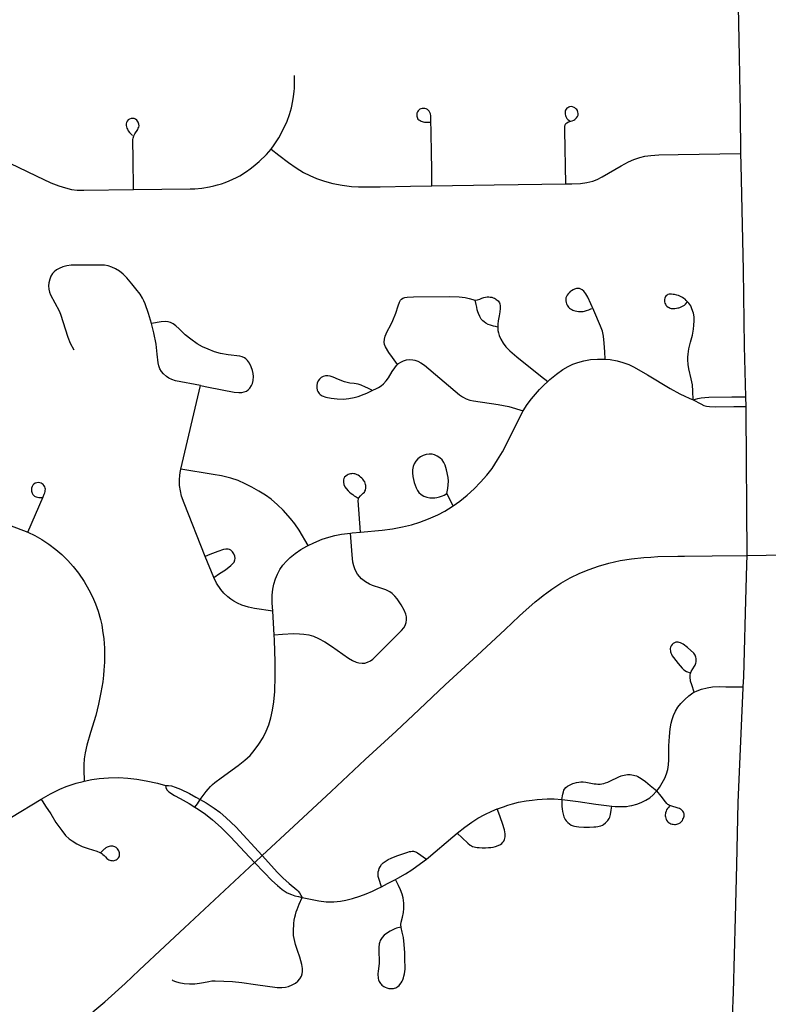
# Model space of a CAD drawing. Header units: feet. Extents: x 2113747 to 2516209, y 960708 to 1356798.
# Tile 65 of 92: x 2278633 to 2281798, y 1208569 to 1212729. Entities that reach past the tile are written whole.
import ezdxf

# ---------------------------------------------------------------- set-up
doc = ezdxf.new("R2010")
doc.units = ezdxf.units.FT
doc.header["$LTSCALE"] = 20
doc.header["$MEASUREMENT"] = 0
doc.layers.add('GM_X_City_Street', color=251, linetype='Continuous')
doc.layers.add('GM_X_State_Route', color=1, linetype='Continuous')

msp = doc.modelspace()

# ---------------------------------------------------------------- linework, layer by layer
at = {"layer": 'GM_X_City_Street', "flags": 128}
for points in [[(2281682.3, 1212163.5), (2281680, 1212337.2), (2281675.4, 1212573.4), (2281667.8, 1212996.8), (2281666.8, 1213216.6), (2281663.7, 1213570.4)], [(2279695.9, 1212181.9), (2279709.3, 1212199.9), (2279728.2, 1212230.7), (2279749.8, 1212271.3), (2279763.6, 1212301), (2279774, 1212328.6), (2279782.1, 1212357), (2279787.9, 1212386), (2279791.1, 1212404.2), (2279793.3, 1212425.2), (2279794.2, 1212439.8), (2279795.1, 1212456.5), (2279794.3, 1212493.9)], [(2280375.9, 1212027.3), (2280375, 1212090.9), (2280373.8, 1212173), (2280370.8, 1212314.9), (2280370.6, 1212323.3), (2280369.4, 1212330.8), (2280366.7, 1212337.3), (2280363.5, 1212342.8), (2280360, 1212346.7), (2280356.3, 1212350.1), (2280351.3, 1212353), (2280345.5, 1212354.3), (2280340.5, 1212354.5), (2280335, 1212354), (2280329, 1212352.2), (2280324.8, 1212350.6), (2280320.5, 1212347.3), (2280317.2, 1212343.8), (2280314.4, 1212339.5), (2280312.5, 1212334.4), (2280311.6, 1212330), (2280311.6, 1212326.2), (2280311.8, 1212322.1), (2280312.9, 1212317.4), (2280314.6, 1212313.2), (2280316.8, 1212309.6), (2280320.7, 1212305.8), (2280325.5, 1212302.6), (2280329.6, 1212300.9), (2280334.8, 1212299.1), (2280339.1, 1212298), (2280344.4, 1212296.7), (2280351.7, 1212295.8), (2280358.7, 1212295.6), (2280367.2, 1212296.1)], [(2280941.3, 1212035.1), (2280938.1, 1212261.7), (2280938, 1212278.3), (2280939.1, 1212284.5), (2280942.1, 1212290.1), (2280946.7, 1212294.1), (2280952.4, 1212297), (2280968.4, 1212301.8), (2280975.6, 1212304.8), (2280980.2, 1212307.8), (2280984.5, 1212311.3), (2280987.4, 1212314.4), (2280990.9, 1212319.9), (2280993.3, 1212326), (2280994, 1212332.5), (2280993.1, 1212338.9), (2280990.6, 1212345), (2280987.8, 1212349.3), (2280984.5, 1212352.7), (2280980.4, 1212356.2), (2280976.6, 1212358.6), (2280970.5, 1212361.1), (2280964, 1212361.8), (2280957.6, 1212360.9), (2280953.9, 1212359.7), (2280950, 1212357.5), (2280946.3, 1212354.7), (2280942.8, 1212351.1), (2280940.5, 1212347.1), (2280939.4, 1212343.4), (2280938.5, 1212339.1), (2280938.7, 1212334.3), (2280939.4, 1212329.6), (2280940.5, 1212325), (2280941.8, 1212320.2), (2280944.2, 1212314.6), (2280946.5, 1212311.5), (2280950.9, 1212307.4), (2280958.2, 1212301.5)], [(2279114, 1212011.4), (2279112.3, 1212143.6), (2279111.4, 1212215.9), (2279111.5, 1212222.4), (2279112.2, 1212229), (2279115.2, 1212238.1), (2279119.1, 1212246.8), (2279131.9, 1212265.6), (2279134.5, 1212270.6), (2279136.1, 1212275), (2279137.4, 1212281), (2279137.1, 1212287.3), (2279135.8, 1212292.6), (2279133.9, 1212296.6), (2279131.3, 1212300.8), (2279127.8, 1212304.5), (2279122.7, 1212308.6), (2279116.7, 1212311.3), (2279110.3, 1212312.3), (2279103.8, 1212311.6), (2279097.6, 1212309.3), (2279092.1, 1212305.7), (2279087.6, 1212301), (2279084.4, 1212295.3), (2279082.7, 1212288.9), (2279082.7, 1212281.8), (2279084, 1212276.5), (2279085.9, 1212270.9), (2279088.1, 1212266.6), (2279092, 1212259.8), (2279097.6, 1212252), (2279103.7, 1212245), (2279110.2, 1212239.5)], [(2279114, 1212011.4), (2279353.7, 1212014.4), (2279373, 1212015.1), (2279402.4, 1212017.5), (2279434.7, 1212022.6), (2279454, 1212026.9), (2279469.9, 1212031), (2279486.1, 1212035.6), (2279501.1, 1212041.1), (2279518.3, 1212047.7), (2279534.4, 1212054.8), (2279550, 1212062.1), (2279563.6, 1212069.7), (2279591.2, 1212087.4), (2279607.7, 1212099), (2279620.3, 1212108.7), (2279645.3, 1212129.9), (2279675.9, 1212159.6), (2279695.7, 1212181.5), (2279695.9, 1212181.9)], [(2279695.9, 1212181.9), (2279728.9, 1212157.1), (2279770, 1212126.2), (2279802.3, 1212103.2), (2279833.4, 1212084.2), (2279859.9, 1212070.4), (2279887.4, 1212058.7), (2279921.9, 1212046.9), (2279957.1, 1212037.6), (2279996, 1212030.1), (2280035.4, 1212025), (2280065.2, 1212023.3), (2280157.2, 1212023.3), (2280285.2, 1212026), (2280375.9, 1212027.3)], [(2278553.2, 1212140.6), (2278702.2, 1212069.7), (2278764.6, 1212040.4), (2278798, 1212026.9), (2278826.2, 1212018.1), (2278851.8, 1212012.4), (2278876.4, 1212009.4), (2278904.1, 1212008.5), (2279114, 1212011.4)], [(2280941.3, 1212035.1), (2280967.2, 1212035.5), (2281003.5, 1212037.6), (2281030, 1212041.2), (2281056, 1212047.6), (2281074.9, 1212054.4), (2281096, 1212064.6), (2281175.2, 1212111.4), (2281206.3, 1212128.8), (2281229.9, 1212139.1), (2281254.3, 1212147.1), (2281276.2, 1212152.1), (2281301.8, 1212155.6), (2281334.3, 1212157.6), (2281416, 1212159.3), (2281682.3, 1212163.5)], [(2281702.7, 1211136), (2281697.1, 1211349.7), (2281692.3, 1211671.2), (2281683, 1212117.4), (2281682.3, 1212163.5)], [(2280375.9, 1212027.3), (2280639.3, 1212030.9), (2280941.3, 1212035.1)], [(2279190.7, 1211445.5), (2279177.5, 1211488.3), (2279162.9, 1211528.4), (2279157.6, 1211540.7), (2279151.9, 1211552.1), (2279141.6, 1211568.9), (2279123.9, 1211592.5), (2279106.9, 1211612.9), (2279086.1, 1211637.9), (2279070, 1211654.3), (2279054.7, 1211666.7), (2279037.9, 1211677), (2279023, 1211683.6), (2279007.3, 1211688.6), (2278991.2, 1211691.4), (2278968.3, 1211692.4), (2278850.2, 1211691.8), (2278831.8, 1211689.4), (2278814.9, 1211684.8), (2278799.7, 1211678.4), (2278788.3, 1211672), (2278778.1, 1211663.7), (2278771.6, 1211656.3), (2278764.8, 1211645.2), (2278759.8, 1211633), (2278756, 1211617), (2278754.9, 1211604), (2278755.6, 1211590.9), (2278758.5, 1211578.1), (2278763.5, 1211566), (2278799.2, 1211499.5), (2278805.3, 1211484.3), (2278836.2, 1211387.1), (2278847, 1211363), (2278862.1, 1211334.5)], [(2281107.9, 1211294.7), (2281106.1, 1211325.3), (2281104, 1211362.6), (2281100.8, 1211391.9), (2281096.6, 1211413), (2281088.8, 1211434.6), (2281060.4, 1211500.8), (2281034.2, 1211557.3), (2281025.7, 1211570.9), (2281017.3, 1211581.5), (2281010.5, 1211587.4), (2281004.7, 1211591.1), (2280999.2, 1211593), (2280993.8, 1211593.5), (2280986.4, 1211592.8), (2280978.6, 1211590.9), (2280972.5, 1211587.8), (2280965.2, 1211583.7), (2280960.6, 1211580.2), (2280955.6, 1211575.7), (2280951.2, 1211570.7), (2280947.1, 1211564.8), (2280944.5, 1211559.4), (2280942.4, 1211554.2), (2280941.3, 1211548), (2280941.2, 1211541.2), (2280942.6, 1211534.9), (2280944.5, 1211529), (2280947.1, 1211523.6), (2280949.7, 1211519.2), (2280952.9, 1211515), (2280958, 1211510.8), (2280962.1, 1211507.5), (2280966.6, 1211504.5), (2280971.6, 1211501.9), (2280976, 1211499.9), (2280980.8, 1211498.6), (2280987.9, 1211497.1), (2280995.5, 1211496.2), (2281002, 1211496), (2281009, 1211496), (2281015.5, 1211496.8), (2281020.5, 1211497.7), (2281029.2, 1211500.1), (2281039.4, 1211503.5), (2281048.1, 1211507.3), (2281052.4, 1211509.4)], [(2280229.9, 1211272.1), (2280208.5, 1211301.9), (2280193.2, 1211323.3), (2280179.1, 1211346.2), (2280175.3, 1211356.5), (2280173.4, 1211366.8), (2280174.7, 1211379.6), (2280178.1, 1211392.6), (2280185.9, 1211411.8), (2280202.2, 1211440.5), (2280211.1, 1211458), (2280222.7, 1211488.8), (2280233, 1211520.2), (2280238, 1211535.6), (2280242.8, 1211544.1), (2280247.2, 1211548.9), (2280252.5, 1211552.6), (2280261.7, 1211555.9), (2280271.5, 1211557.3), (2280297.8, 1211557.9), (2280448.7, 1211560.1), (2280490.2, 1211558.1), (2280516.3, 1211555.1), (2280533.5, 1211551.6), (2280558.9, 1211543.6)], [(2280558.9, 1211543.6), (2280568.2, 1211545.7), (2280578.2, 1211548.8), (2280586.5, 1211552.2), (2280594.7, 1211555.3), (2280602.8, 1211557.2), (2280609.5, 1211557.9), (2280616, 1211557.6), (2280622.1, 1211557.3), (2280628.4, 1211556.3), (2280634.7, 1211554.4), (2280639.7, 1211552.2), (2280643.9, 1211549.9), (2280647.9, 1211547.4), (2280651.7, 1211544.1), (2280655.3, 1211541.1), (2280658.3, 1211537), (2280660.7, 1211532.6), (2280662.5, 1211527.9), (2280663.8, 1211520.5), (2280664.2, 1211509.4), (2280662.7, 1211494.9), (2280659.5, 1211478.5), (2280655.2, 1211457.3), (2280653.9, 1211442.5), (2280653.8, 1211429.7)], [(2280653.8, 1211429.7), (2280644.8, 1211432.2), (2280635.7, 1211434.8), (2280622.7, 1211438.1), (2280614, 1211441), (2280603, 1211447.2), (2280596.2, 1211451.9), (2280590.4, 1211457.1), (2280584.1, 1211464.3), (2280578, 1211474.5), (2280572.3, 1211487.8), (2280569.9, 1211495.3), (2280567.5, 1211503.4), (2280565.4, 1211514), (2280563, 1211526), (2280558.9, 1211543.6)], [(2281480.2, 1211122.2), (2281479.4, 1211159.6), (2281476.8, 1211186.1), (2281472.2, 1211211.9), (2281461.5, 1211253.3), (2281458.5, 1211272.6), (2281457.4, 1211292.2), (2281457.7, 1211303.6), (2281458.5, 1211315.2), (2281460.1, 1211326.9), (2281462, 1211337.9), (2281469.2, 1211366.5), (2281476.8, 1211396.3), (2281481.5, 1211421), (2281483.6, 1211438.7), (2281484.9, 1211457.1), (2281484.9, 1211465.4), (2281484.3, 1211473.2), (2281481, 1211489.3), (2281475, 1211508.1), (2281469.7, 1211519.7), (2281462.1, 1211530.8), (2281451, 1211542.9), (2281446.3, 1211547.7), (2281441.1, 1211551.6), (2281435.4, 1211555.1), (2281429.7, 1211558.1), (2281423.8, 1211560.6), (2281417.6, 1211563.2), (2281410.9, 1211565), (2281401.7, 1211567.5), (2281396.2, 1211568.3), (2281388.6, 1211569.3), (2281383.6, 1211569.4), (2281378.3, 1211568.8), (2281373.4, 1211567.3), (2281370.3, 1211565.8), (2281366.2, 1211563.2), (2281363.4, 1211560.1), (2281361.4, 1211556.6), (2281359.7, 1211552.5), (2281358.9, 1211546.2), (2281359, 1211541), (2281359.6, 1211536.4), (2281361, 1211531.7), (2281363, 1211527.1), (2281365.1, 1211523.2), (2281368.8, 1211519.1), (2281373.8, 1211514.9), (2281378.1, 1211512.5), (2281382.5, 1211510.6), (2281387, 1211509.5), (2281392.2, 1211508.8), (2281396.8, 1211508.6), (2281402.1, 1211508.9), (2281409.2, 1211509.7), (2281415.7, 1211511), (2281420, 1211512.3), (2281424.1, 1211513.6), (2281432, 1211516.7), (2281437.8, 1211519.7), (2281443, 1211523.6), (2281447.1, 1211527.1), (2281455.2, 1211535.8)], [(2279396.9, 1211183.4), (2279430.6, 1211176.9), (2279540.1, 1211156), (2279559.6, 1211153.9), (2279572.7, 1211154.2), (2279582.4, 1211156.1), (2279591.5, 1211159.7), (2279599.5, 1211165.3), (2279606.3, 1211172.4), (2279613.6, 1211183.3), (2279617.6, 1211192.2), (2279620.6, 1211204.9), (2279621.5, 1211221.3), (2279620.6, 1211234.4), (2279617.7, 1211247.2), (2279611.9, 1211262.5), (2279604, 1211277.5), (2279596.2, 1211288.8), (2279589.3, 1211296), (2279582.7, 1211301), (2279574.1, 1211304.8), (2279563.3, 1211307.4), (2279514.4, 1211313.2), (2279482.3, 1211319.2), (2279457, 1211326.1), (2279429.3, 1211336.3), (2279405.5, 1211347.2), (2279382.7, 1211360.2), (2279355.9, 1211378.9), (2279333.1, 1211397.7), (2279307.2, 1211422.8), (2279292.8, 1211436.3), (2279282.1, 1211443.7), (2279270.3, 1211449.3), (2279260.9, 1211452.1), (2279247.9, 1211453.5), (2279231.5, 1211452.4), (2279190.7, 1211445.5)], [(2279396.9, 1211183.4), (2279291.1, 1211203.7), (2279276.3, 1211208.3), (2279264, 1211214.7), (2279253.1, 1211222), (2279240.9, 1211233.1), (2279232.5, 1211243.2), (2279226, 1211254.5), (2279221.2, 1211266.7), (2279218.4, 1211279.5), (2279214.6, 1211315.4), (2279209.5, 1211357.7), (2279200.4, 1211406.1), (2279190.7, 1211445.5)], [(2280653.8, 1211429.7), (2280653.9, 1211423.9), (2280654.8, 1211415.2), (2280656.6, 1211405.8), (2280659.9, 1211394.7), (2280666.4, 1211379.6), (2280676.7, 1211362.8), (2280688.6, 1211347.2), (2280704.6, 1211330.6), (2280734, 1211304.3), (2280834.4, 1211225), (2280865.4, 1211200.5)], [(2280865.4, 1211200.5), (2280874.7, 1211209.3), (2280902.4, 1211232), (2280928.9, 1211250.6), (2280951.2, 1211263.7), (2280971.5, 1211273.4), (2280992.6, 1211281.2), (2281017.5, 1211287.9), (2281046.2, 1211293), (2281075.1, 1211295.4), (2281100.9, 1211295.4), (2281107.9, 1211294.7)], [(2281107.9, 1211294.7), (2281129.9, 1211292.7), (2281158.5, 1211287.5), (2281183.4, 1211280.8), (2281207.6, 1211271.8), (2281230.9, 1211260.9), (2281287.5, 1211228), (2281383.4, 1211170.5), (2281423.8, 1211148.1), (2281445.1, 1211138.2), (2281463.3, 1211130), (2281480.2, 1211122.2)], [(2280121.9, 1211163.6), (2280105.2, 1211172.2), (2280095, 1211176.7), (2280076.9, 1211184.6), (2280063.4, 1211188.5), (2280047.4, 1211191.5), (2280029.1, 1211193.7), (2280006.5, 1211198.9), (2279980.1, 1211208.9), (2279957.8, 1211218), (2279945.4, 1211222.4), (2279935.8, 1211224), (2279925.9, 1211223.7), (2279916.4, 1211221.4), (2279907.6, 1211217.1), (2279900.2, 1211210.6), (2279894.8, 1211202.5), (2279891.1, 1211193.4), (2279889.3, 1211183.7), (2279889.3, 1211173.7), (2279891.2, 1211164), (2279893.4, 1211157.9), (2279898.8, 1211149.7), (2279903.3, 1211145.2), (2279911.5, 1211139.9), (2279926.8, 1211134.4), (2279949.5, 1211129.6), (2279975.7, 1211126.6), (2280001.9, 1211126.2), (2280024.8, 1211128.2), (2280047.4, 1211132.3), (2280063.3, 1211136.6), (2280089.5, 1211146.3), (2280100.3, 1211150.7), (2280128.5, 1211164.5), (2280138.5, 1211169.5), (2280149.9, 1211175.6), (2280160.9, 1211182.2), (2280171, 1211190.6), (2280182.1, 1211202.5), (2280191.6, 1211215.8), (2280208.1, 1211242.3), (2280218.5, 1211257.9), (2280225.5, 1211267.4), (2280229.9, 1211272.1)], [(2280229.9, 1211272.1), (2280234.6, 1211277), (2280243.8, 1211282.3), (2280255.6, 1211287.8), (2280268.2, 1211291.4), (2280281.3, 1211293), (2280294.4, 1211292.4), (2280303.9, 1211290.6), (2280316.3, 1211286.4), (2280329.2, 1211279.1), (2280344, 1211268.8), (2280492.2, 1211144.6), (2280505.5, 1211135), (2280520, 1211127.4), (2280535.4, 1211122), (2280551.5, 1211118.8), (2280655.7, 1211103.5), (2280701.3, 1211094.1), (2280761.8, 1211076.2)], [(2279314, 1210829.6), (2279396.9, 1211183.4)], [(2280761.8, 1211076.2), (2280779, 1211103.2), (2280796.3, 1211126.8), (2280812.9, 1211146.7), (2280830.8, 1211166), (2280848.8, 1211184.7), (2280865.4, 1211200.5)], [(2281480.2, 1211122.2), (2281499.8, 1211128.7), (2281513.8, 1211131.5), (2281529.1, 1211132.5), (2281546.7, 1211133.6), (2281643.3, 1211135.8), (2281702.7, 1211136)], [(2281703.8, 1211095.1), (2281702.7, 1211136)], [(2281480.2, 1211122.2), (2281512.4, 1211105.3), (2281525.2, 1211099.5), (2281536.5, 1211096.5), (2281549.6, 1211094.4), (2281573.3, 1211093.2), (2281652.7, 1211094.4), (2281703.8, 1211095.1)], [(2281707.9, 1210464.9), (2281704.4, 1211071.1), (2281703.8, 1211095.1)], [(2280465, 1210674.9), (2280493.3, 1210694.9), (2280524.3, 1210719.7), (2280553.7, 1210746.3), (2280581.7, 1210774.5), (2280607.9, 1210804.3), (2280629.9, 1210833.4), (2280653.5, 1210869.3), (2280673.4, 1210903.7), (2280761.8, 1211076.2)], [(2280465, 1210674.9), (2280438.4, 1210726.7), (2280440, 1210734.8), (2280443, 1210748), (2280444.3, 1210763.7), (2280445.6, 1210778.9), (2280444.5, 1210795.2), (2280438, 1210827.5), (2280431.9, 1210846.2), (2280426.2, 1210858.1), (2280418.7, 1210868.9), (2280409.3, 1210878), (2280398.5, 1210885.4), (2280386.5, 1210890.8), (2280377, 1210893.1), (2280363.8, 1210893.8), (2280350.8, 1210892.1), (2280338.3, 1210888.1), (2280326.8, 1210881.7), (2280316.6, 1210873.5), (2280307.6, 1210863.9), (2280300.4, 1210853), (2280295.7, 1210840.7), (2280293.2, 1210827.8), (2280292.9, 1210814.7), (2280294.9, 1210798.4), (2280301.2, 1210772.9), (2280308.4, 1210751), (2280314.4, 1210739.3), (2280320.5, 1210731.6), (2280330.2, 1210722.8), (2280341.5, 1210716.1), (2280353.8, 1210711.4), (2280366.7, 1210708.7), (2280377.3, 1210708.1), (2280387.4, 1210709), (2280396.3, 1210710.7), (2280407.3, 1210712.4), (2280420.1, 1210716.6), (2280428.1, 1210720.4), (2280438.4, 1210726.7)], [(2279417.3, 1210461.5), (2279328.1, 1210685.6), (2279317.3, 1210716.2), (2279312.3, 1210738.1), (2279309.2, 1210760.8), (2279308.2, 1210786.9), (2279309.4, 1210803.3), (2279311.5, 1210816.4), (2279314, 1210829.6)], [(2279852.4, 1210507.4), (2279814.5, 1210571.6), (2279795.7, 1210598.9), (2279777.5, 1210622), (2279746.6, 1210656), (2279723.5, 1210679.4), (2279695.9, 1210702.7), (2279672, 1210720.1), (2279644.3, 1210737.6), (2279614, 1210754.5), (2279586.4, 1210768.6), (2279556.2, 1210781.4), (2279525, 1210791.7), (2279486.8, 1210801.3), (2279451.3, 1210808), (2279314, 1210829.6)], [(2280073.9, 1210563.8), (2280063.9, 1210697.1), (2280064.7, 1210703.5), (2280067.2, 1210709.4), (2280073.4, 1210716.9), (2280085.7, 1210727.9), (2280090, 1210732.9), (2280092.6, 1210737.2), (2280094.5, 1210741.6), (2280096.6, 1210751.1), (2280096.7, 1210755.7), (2280096.3, 1210760.9), (2280095.1, 1210765.3), (2280093.8, 1210770.3), (2280091.7, 1210775.7), (2280089.4, 1210779.1), (2280086.5, 1210783.3), (2280083.6, 1210787.1), (2280078.9, 1210792.2), (2280074.3, 1210796.5), (2280069, 1210800.7), (2280063.6, 1210804.2), (2280059.6, 1210806.1), (2280054.7, 1210808.3), (2280050.1, 1210809.6), (2280045.1, 1210810.6), (2280040.3, 1210811.1), (2280035.4, 1210810.8), (2280031, 1210810.2), (2280025.8, 1210808.8), (2280021.2, 1210806.8), (2280016.8, 1210804.6), (2280011.3, 1210800.9), (2280006.8, 1210796.2), (2280003.6, 1210790.7), (2280001.9, 1210784.4), (2280001.6, 1210774.5), (2280003.6, 1210764.9), (2280007.6, 1210755.9), (2280013.2, 1210747.8), (2280022.2, 1210738.2), (2280027.7, 1210733.1), (2280034.7, 1210727.6), (2280041.8, 1210722.3), (2280047.6, 1210717.7), (2280055.2, 1210712.5), (2280063.5, 1210707.1)], [(2278667.5, 1210563), (2278732.8, 1210713.1), (2278737.1, 1210724), (2278739.2, 1210730.2), (2278740.7, 1210735), (2278741.2, 1210739.3), (2278741.5, 1210745.2), (2278740.8, 1210750), (2278739.1, 1210755), (2278736.6, 1210759.9), (2278732.2, 1210764.8), (2278728.2, 1210767.8), (2278724.1, 1210770.3), (2278717.9, 1210772.4), (2278711.4, 1210773), (2278704.9, 1210772.3), (2278698.7, 1210770.2), (2278693.2, 1210766.7), (2278688.6, 1210762), (2278685.1, 1210756.5), (2278683, 1210750.3), (2278682.3, 1210743.9), (2278683, 1210737.4), (2278684.4, 1210732.9), (2278686, 1210728), (2278688.3, 1210723.3), (2278691.1, 1210719.9), (2278695, 1210716.1), (2278698.9, 1210714), (2278703.2, 1210712.7), (2278707.8, 1210711.4), (2278714.1, 1210710.5), (2278719.8, 1210710.3), (2278727.3, 1210710.3)], [(2278176.4, 1210700.8), (2278203.8, 1210681.9), (2278226.3, 1210668.7), (2278241.6, 1210661.4), (2278255.9, 1210655.5), (2278272.8, 1210648.8), (2278289.5, 1210643.2), (2278317.5, 1210635.3), (2278346.2, 1210630.2), (2278430.6, 1210619), (2278505.7, 1210609.7), (2278534.2, 1210605.3), (2278557.3, 1210600.9), (2278576.3, 1210596.6), (2278597.2, 1210590.9), (2278619.8, 1210582.7), (2278667.5, 1210563)], [(2280073.9, 1210563.8), (2280166, 1210572.6), (2280208.6, 1210577.8), (2280250.9, 1210585.6), (2280289.4, 1210595.2), (2280324.1, 1210606), (2280361.3, 1210620), (2280400.6, 1210637.5), (2280429.9, 1210652.9), (2280460.9, 1210672.1), (2280465, 1210674.9)], [(2278667.5, 1210563), (2278697.1, 1210549.1), (2278726.1, 1210532.8), (2278756.5, 1210512.7), (2278785.7, 1210491), (2278810.8, 1210469.4), (2278837, 1210444), (2278859.1, 1210419.3), (2278881.3, 1210390.3), (2278905.3, 1210354.7), (2278925.6, 1210320.6), (2278940.8, 1210291.1), (2278954, 1210260.7), (2278964.8, 1210229.3), (2278974.1, 1210194.1), (2278979.6, 1210171.7), (2278983.4, 1210148.7), (2278988.6, 1210112.7), (2278991.7, 1210073), (2278991.4, 1210043.1), (2278990.8, 1210014.5), (2278988.8, 1209980.7), (2278986.9, 1209958.9), (2278983.8, 1209931.4), (2278976.5, 1209885.7), (2278966.6, 1209837.2), (2278954.2, 1209789.3), (2278932.7, 1209716.8), (2278916.9, 1209663.5), (2278909.6, 1209631.8), (2278905.8, 1209606.3), (2278904.2, 1209580.5), (2278904.5, 1209561.2), (2278905.4, 1209511.5)], [(2279708.7, 1210129.4), (2279743.4, 1210132.2), (2279791.1, 1210135.1), (2279815.7, 1210134.7), (2279833.9, 1210133), (2279855.7, 1210129.4), (2279875, 1210123.7), (2279896.6, 1210114.6), (2279923, 1210100.6), (2279950.8, 1210082.5), (2280022.8, 1210031.3), (2280040, 1210021.4), (2280055.6, 1210014.6), (2280067.1, 1210011.6), (2280080.6, 1210009.9), (2280092.5, 1210010.8), (2280103.6, 1210013.7), (2280116.3, 1210020.1), (2280126, 1210027.7), (2280134.1, 1210034.9), (2280246.8, 1210147.5), (2280256.9, 1210159.5), (2280263, 1210170), (2280267, 1210181.4), (2280268.7, 1210193.3), (2280268, 1210205.5), (2280265.2, 1210217.3), (2280257.8, 1210234.6), (2280245, 1210257.2), (2280228.9, 1210281.4), (2280219, 1210293.8), (2280208, 1210304.2), (2280197.4, 1210311.3), (2280180.5, 1210319.8), (2280159.4, 1210327.5), (2280124.7, 1210338.7), (2280112.1, 1210343.7), (2280094.3, 1210353.2), (2280078.3, 1210366.1), (2280069, 1210376.1), (2280060.7, 1210386.9), (2280051.2, 1210405), (2280045.6, 1210420.9), (2280041.8, 1210437.4), (2280038.5, 1210467.5), (2280034, 1210523.1), (2280031.1, 1210559.6)], [(2279852.4, 1210507.4), (2279875.8, 1210518.7), (2279912, 1210533.5), (2279939.6, 1210543.1), (2279964.6, 1210549.8), (2279994, 1210555.3), (2280031.1, 1210559.6)], [(2280031.1, 1210559.6), (2280038.9, 1210560.4), (2280073.9, 1210563.8)], [(2279702.7, 1210229.2), (2279700.6, 1210264.4), (2279700.5, 1210296.8), (2279702.9, 1210322.4), (2279707.4, 1210344.5), (2279714, 1210366), (2279722.6, 1210386.7), (2279733.2, 1210406.5), (2279745.9, 1210424.9), (2279760.7, 1210441.8), (2279777.1, 1210457.2), (2279797.4, 1210473.3), (2279821.4, 1210489.9), (2279846.6, 1210504.6), (2279852.4, 1210507.4)], [(2279453.2, 1210372.4), (2279477.9, 1210388.5), (2279502.6, 1210404.7), (2279526, 1210422.8), (2279533.1, 1210429.6), (2279539, 1210437.5), (2279542.6, 1210446.5), (2279543.5, 1210453), (2279542.3, 1210462.7), (2279538.6, 1210471.8), (2279533.1, 1210480.1), (2279526.2, 1210487), (2279520.5, 1210490.2), (2279514.2, 1210492), (2279504.4, 1210492.5), (2279494.7, 1210491), (2279470, 1210482), (2279436.4, 1210468.9), (2279417.3, 1210461.5)], [(2281691.9, 1209909.5), (2281693.8, 1209951.8), (2281695.9, 1210007.6), (2281697.5, 1210060.1), (2281701.8, 1210222.3), (2281706.9, 1210427.1), (2281707.9, 1210464.9)], [(2279453.2, 1210372.4), (2279417.3, 1210461.5)], [(2279702.7, 1210229.2), (2279625.7, 1210241.1), (2279600.1, 1210246.5), (2279571.9, 1210255.4), (2279554.1, 1210263.7), (2279537.7, 1210272.6), (2279525.8, 1210280.4), (2279512.8, 1210290.4), (2279496.4, 1210306.5), (2279483.7, 1210321.5), (2279465, 1210348.5), (2279453.2, 1210372.4)], [(2279708.7, 1210129.4), (2279702.7, 1210229.2)], [(2279396.6, 1209433.9), (2279420.8, 1209467.5), (2279429.1, 1209478), (2279439.3, 1209489), (2279448.2, 1209497.3), (2279458.3, 1209506.5), (2279484.2, 1209525.9), (2279556.5, 1209577.4), (2279585.3, 1209599.9), (2279607, 1209620.5), (2279624.7, 1209640.4), (2279644.4, 1209667.2), (2279661.8, 1209695.5), (2279675.3, 1209722.3), (2279686.6, 1209750), (2279695.3, 1209778.6), (2279702.4, 1209811.1), (2279707.4, 1209847.2), (2279710.9, 1209890), (2279713.4, 1209955.8), (2279713.6, 1210015.2), (2279710, 1210107.2), (2279708.7, 1210129.4)], [(2281483.7, 1209886.9), (2281474.2, 1209918.1), (2281469.5, 1209933.7), (2281468.4, 1209940), (2281467.3, 1209946.7), (2281467, 1209951.8), (2281467.2, 1209956.5), (2281467.6, 1209961.4), (2281468.5, 1209966.1), (2281470.2, 1209970.4), (2281472.1, 1209975.2), (2281478.4, 1209986.5), (2281485.8, 1209997.4), (2281488.2, 1210001.5), (2281490.1, 1210006.1), (2281491.2, 1210010.5), (2281492.5, 1210015.7), (2281493.2, 1210019.9), (2281493.2, 1210025.5), (2281492.7, 1210029.4), (2281492, 1210035.2), (2281490.6, 1210039.5), (2281488.4, 1210044.2), (2281485.8, 1210048.2), (2281482.5, 1210052), (2281455.5, 1210075.8), (2281437.5, 1210090.1), (2281431.5, 1210093.7), (2281426, 1210096.3), (2281421.3, 1210097.8), (2281416.5, 1210098.8), (2281411.5, 1210098.9), (2281406.8, 1210098.4), (2281400.9, 1210096.6), (2281395.1, 1210093.2), (2281390.9, 1210089), (2281386.6, 1210083.5), (2281384.3, 1210077.4), (2281383.5, 1210072.2), (2281383.3, 1210067.7), (2281383.7, 1210062.6), (2281384.8, 1210058.1), (2281385.8, 1210053.5), (2281388.2, 1210048.8), (2281391.9, 1210041.8), (2281396.4, 1210034.6), (2281416, 1210008.3), (2281433.2, 1209988.7), (2281441.1, 1209981.7), (2281451.3, 1209975.4), (2281468, 1209968.6)], [(2281326.1, 1209470.2), (2281337.7, 1209485.4), (2281349.5, 1209504.6), (2281360.2, 1209524.6), (2281367.8, 1209542.3), (2281373.4, 1209560.5), (2281376.5, 1209580.5), (2281377.9, 1209602.2), (2281377.9, 1209633.4), (2281377.9, 1209660.8), (2281380.4, 1209700.5), (2281383.5, 1209732), (2281387.6, 1209756.1), (2281390.9, 1209772.6), (2281396.5, 1209788.8), (2281405.2, 1209807), (2281415.8, 1209824.2), (2281428.2, 1209840.1), (2281444.3, 1209857.2), (2281462, 1209872.6), (2281478.6, 1209884.3), (2281483.7, 1209886.9)], [(2281483.7, 1209886.9), (2281496.6, 1209893.6), (2281515.6, 1209900.7), (2281539.5, 1209906.1), (2281561.6, 1209909.7), (2281589.5, 1209910.9), (2281618.2, 1209910.6), (2281668.6, 1209909.9), (2281691.9, 1209909.5)], [(2281643.7, 1208443.3), (2281647.1, 1208515), (2281650.2, 1208620.1), (2281658.6, 1208935.1), (2281664.4, 1209158.2), (2281670.9, 1209420.7), (2281682.6, 1209712.4), (2281691.8, 1209905.8), (2281691.9, 1209909.5)], [(2278723.3, 1209435.4), (2278763.8, 1209458.6), (2278802.5, 1209478.1), (2278829.4, 1209489), (2278850.7, 1209496.3), (2278871.1, 1209502.8), (2278901.1, 1209510.6), (2278905.4, 1209511.5)], [(2278905.4, 1209511.5), (2278937.4, 1209518.2), (2278969.6, 1209522.5), (2279008.5, 1209525.1), (2279051.4, 1209526.3), (2279090, 1209523.8), (2279128.6, 1209519.4), (2279168, 1209513), (2279216, 1209502.4), (2279249.6, 1209493.2)], [(2280925.6, 1209434.5), (2280929, 1209456.8), (2280931.3, 1209466.3), (2280933.9, 1209473.2), (2280936.8, 1209478.3), (2280942.5, 1209484.9), (2280948.6, 1209489.8), (2280954.7, 1209493.5), (2280962.4, 1209497.7), (2280970.7, 1209501.1), (2280977.7, 1209503.5), (2280987.5, 1209505.9), (2280996.9, 1209507.5), (2281005.2, 1209508.5), (2281014.5, 1209508.4), (2281026.2, 1209507.1), (2281061.5, 1209500.5), (2281070.4, 1209499.8), (2281077.7, 1209499.3), (2281086.3, 1209499.5), (2281094, 1209500.5), (2281102.1, 1209501.9), (2281109.8, 1209504.2), (2281119.5, 1209507.3), (2281128.2, 1209511.1), (2281166.4, 1209529.8), (2281175.1, 1209533.4), (2281181.8, 1209535.5), (2281188.2, 1209537.1), (2281194.8, 1209538.6), (2281202.3, 1209539.5), (2281207.9, 1209539.6), (2281213.9, 1209539.2), (2281220.6, 1209538.4), (2281227.3, 1209537.1), (2281233.4, 1209535.8), (2281240.1, 1209533.9), (2281246.3, 1209531.2), (2281260, 1209523.3), (2281278.5, 1209509.8), (2281298.6, 1209493.6), (2281326.1, 1209470.2)], [(2279249.6, 1209493.2), (2279262.2, 1209493.5), (2279274.1, 1209491.8), (2279289.6, 1209486.5), (2279312.8, 1209477.1), (2279351.5, 1209458.9), (2279378.2, 1209444.5), (2279396.6, 1209433.9)], [(2279249.6, 1209493.2), (2279250.2, 1209485.2), (2279255, 1209475.3), (2279263, 1209465.9), (2279287, 1209450.8), (2279311.7, 1209438.5), (2279348.9, 1209417.8), (2279373.8, 1209402.1)], [(2281136.7, 1209406.5), (2281150.3, 1209404.9), (2281163.2, 1209404.1), (2281176.1, 1209403.8), (2281187.9, 1209404.3), (2281198.6, 1209405), (2281211.4, 1209406.7), (2281220.7, 1209408.4), (2281242.4, 1209414.1), (2281260.4, 1209420.9), (2281280.4, 1209431), (2281296.4, 1209441.5), (2281311, 1209453.7), (2281324.2, 1209467.6), (2281326.1, 1209470.2)], [(2281379.4, 1209405.6), (2281375.2, 1209400.8), (2281371.7, 1209396), (2281368, 1209390.2), (2281365.9, 1209384.8), (2281363.4, 1209378.3), (2281362.8, 1209374.5), (2281362.2, 1209369.4), (2281362.2, 1209364.6), (2281362.8, 1209360.2), (2281363.9, 1209355), (2281365.4, 1209350.2), (2281367.6, 1209346.4), (2281371.5, 1209341.1), (2281374.8, 1209337.9), (2281378, 1209335.5), (2281382, 1209333.4), (2281386.3, 1209331.8), (2281391.3, 1209330.2), (2281395.6, 1209329.2), (2281400.9, 1209328.7), (2281406, 1209328.7), (2281410.7, 1209329.5), (2281415.6, 1209330.9), (2281419.9, 1209333), (2281424.5, 1209336.1), (2281427.9, 1209338.7), (2281431.9, 1209342.4), (2281434.5, 1209346), (2281436.9, 1209350.3), (2281439.2, 1209354.8), (2281440.5, 1209358.9), (2281441.9, 1209364), (2281442.1, 1209368.7), (2281441.4, 1209373), (2281440.5, 1209376.9), (2281438.8, 1209380.8), (2281436.2, 1209384.8), (2281433.6, 1209387.8), (2281429.7, 1209391.5), (2281426.7, 1209393.6), (2281422.5, 1209395.8), (2281416.9, 1209398), (2281385.3, 1209406.7), (2281380.4, 1209408.6), (2281376.3, 1209410.8), (2281372.6, 1209413.4), (2281368.9, 1209416.5), (2281362.6, 1209423.9), (2281345.2, 1209447.6), (2281326.1, 1209470.2)], [(2278598.3, 1209359), (2278723.3, 1209435.4)], [(2278723.3, 1209435.4), (2278742.5, 1209406.5), (2278764.3, 1209373.7), (2278786.4, 1209337.3), (2278810.7, 1209302.4), (2278827.2, 1209282.1), (2278841.6, 1209268), (2278854.1, 1209258.8), (2278874.1, 1209247.1), (2278897.4, 1209235.5), (2278921.9, 1209226.3), (2278959.4, 1209215.5), (2278971.7, 1209210.5), (2278976.3, 1209208.2), (2278980.1, 1209205.6), (2278985.1, 1209201.1), (2278989.9, 1209196.8), (2278995.3, 1209191.5), (2279001.6, 1209185.2), (2279005.4, 1209182.3), (2279009.7, 1209179.7), (2279014.1, 1209177.7), (2279018.8, 1209176.2), (2279023.7, 1209175.6), (2279028.2, 1209175.3), (2279033, 1209176), (2279036.9, 1209177.5), (2279040.8, 1209179.2), (2279045.1, 1209181.9), (2279048.4, 1209184.9), (2279051, 1209188.1), (2279053.2, 1209191.6), (2279054.7, 1209195.7), (2279055.1, 1209200), (2279055.2, 1209204), (2279054.7, 1209208.1), (2279053.6, 1209212.8), (2279052.1, 1209217.5), (2279049.4, 1209221.8), (2279046.9, 1209225.7), (2279043.7, 1209229), (2279040.2, 1209231.8), (2279035.1, 1209234.6), (2279030.6, 1209236.1), (2279026.5, 1209237), (2279021.7, 1209237.2), (2279016.7, 1209236.6), (2279011.5, 1209235.5), (2279006.5, 1209234), (2279002.6, 1209232.2), (2278997.4, 1209229.4), (2278992.8, 1209226.2), (2278989.7, 1209223.5), (2278986.1, 1209220.3), (2278982.2, 1209216.2), (2278976.3, 1209209.6)], [(2279373.8, 1209402.1), (2279384, 1209416.4), (2279396.6, 1209433.9)], [(2279396.6, 1209433.9), (2279421.5, 1209419.5), (2279455.4, 1209397.4), (2279478.7, 1209379.9), (2279505.4, 1209356.7), (2279546.2, 1209318.1), (2279658.4, 1209197.5)], [(2280651.2, 1209394), (2280653.4, 1209394.9), (2280677.7, 1209403.6), (2280697.2, 1209410.1), (2280716, 1209415.6), (2280741.7, 1209422.5), (2280774.3, 1209428.5), (2280798.9, 1209431.3), (2280820.2, 1209433.6), (2280863.1, 1209436.6), (2280892.9, 1209436.7), (2280925.6, 1209434.5)], [(2280925.6, 1209434.5), (2280925, 1209413.2), (2280925.2, 1209404.6), (2280926.2, 1209393.9), (2280927.7, 1209382.9), (2280931.5, 1209366.9), (2280933.8, 1209361.1), (2280936.4, 1209354.7), (2280939.4, 1209349.6), (2280943.3, 1209343.7), (2280949.9, 1209336.4), (2280957.5, 1209330.6), (2280964.5, 1209326), (2280972.4, 1209322.6), (2280978.3, 1209320.8), (2280987, 1209319.3), (2280996.1, 1209318.3), (2281018.6, 1209317.2), (2281042.4, 1209317.5), (2281060.2, 1209318.4), (2281069, 1209319.1), (2281076.7, 1209319.9), (2281083.4, 1209321.3), (2281090.4, 1209323.1), (2281096.3, 1209325.7), (2281101.4, 1209328.8), (2281109.6, 1209335), (2281115.8, 1209340.5), (2281119.2, 1209344.9), (2281122.6, 1209350.2), (2281124.7, 1209353.9), (2281127.6, 1209359.8), (2281130.6, 1209370.6), (2281133.7, 1209388.5), (2281136.7, 1209406.5)], [(2280925.6, 1209434.5), (2280925.9, 1209434.5), (2280994.5, 1209425.6), (2281069.2, 1209415), (2281136.7, 1209406.5)], [(2279373.8, 1209402.1), (2279387.6, 1209393.3), (2279418, 1209372), (2279447.4, 1209347.9), (2279484.1, 1209315.2), (2279523.7, 1209276.1), (2279626, 1209167.4)], [(2280483, 1209291.1), (2280515.2, 1209317.4), (2280544.6, 1209338.8), (2280569.8, 1209354.8), (2280598.9, 1209370.6), (2280629, 1209384.4), (2280651.2, 1209394)], [(2280483, 1209291.1), (2280503.4, 1209271.4), (2280527.7, 1209249.2), (2280537.8, 1209241.5), (2280542.4, 1209238.7), (2280547.8, 1209235.9), (2280553.6, 1209233.9), (2280559.7, 1209232.4), (2280567.1, 1209231.5), (2280575.5, 1209230.8), (2280588.4, 1209230), (2280601.7, 1209230.1), (2280614.4, 1209230.7), (2280624.6, 1209231.2), (2280634.8, 1209232.8), (2280644, 1209234.8), (2280656.4, 1209239.2), (2280665.1, 1209243.9), (2280671.1, 1209248), (2280676.1, 1209253.2), (2280679.8, 1209258.4), (2280682.6, 1209264.5), (2280684.2, 1209270.8), (2280684.9, 1209276.3), (2280685.3, 1209282.5), (2280685, 1209289.3), (2280683.7, 1209297.3), (2280682.3, 1209305.6), (2280679.8, 1209315), (2280677.1, 1209324.5), (2280662.1, 1209365.2), (2280651.2, 1209394)], [(2280353.1, 1209182), (2280361.8, 1209188.7), (2280464.2, 1209275.7), (2280483, 1209291.1)], [(2280163, 1209065.7), (2280151.5, 1209099.6), (2280149.1, 1209108.3), (2280148, 1209118.5), (2280148.9, 1209128.7), (2280150.7, 1209135), (2280152.6, 1209141.8), (2280157, 1209150.1), (2280163, 1209158.7), (2280169.6, 1209165.9), (2280174.3, 1209169.8), (2280182.2, 1209175.4), (2280191.3, 1209181.1), (2280202.7, 1209186.4), (2280228, 1209196.2), (2280249.1, 1209203.7), (2280274.3, 1209212), (2280280.5, 1209213.6), (2280286.6, 1209214.7), (2280291.6, 1209215.1), (2280297.2, 1209215.1), (2280302.2, 1209214.4), (2280306.8, 1209213.2), (2280310.3, 1209211.4), (2280315.1, 1209208.8), (2280353.1, 1209182)], [(2279658.4, 1209197.5), (2279697.4, 1209153.5), (2279721.5, 1209126.3), (2279744.8, 1209102.9), (2279772, 1209078.8), (2279804.1, 1209052.1), (2279810.1, 1209046.1), (2279815.9, 1209039.1), (2279827.3, 1209020.6)], [(2280221.6, 1209095.8), (2280232, 1209101.1), (2280263.3, 1209120.4), (2280290.4, 1209137.1), (2280328.1, 1209162.9), (2280353.1, 1209182)], [(2279626, 1209167.4), (2279666.8, 1209125.1), (2279698.3, 1209092.4), (2279722.2, 1209070.4), (2279742.6, 1209054.3), (2279764.3, 1209040), (2279781.5, 1209032.1), (2279795.8, 1209027.3), (2279811.4, 1209023.8), (2279827.3, 1209020.6)], [(2280244.5, 1208895.1), (2280226.5, 1208889.9), (2280218.5, 1208887.1), (2280210, 1208883.3), (2280199.4, 1208878.2), (2280187.2, 1208870.3), (2280174.1, 1208860.4), (2280165, 1208851.1), (2280159.5, 1208843), (2280156.8, 1208838.4), (2280155.1, 1208832.8), (2280153.1, 1208824.5), (2280151.3, 1208808.2), (2280150.7, 1208797), (2280151, 1208785.2), (2280152.6, 1208759), (2280152.4, 1208742.7), (2280148.3, 1208706.6), (2280147.6, 1208698.4), (2280147.3, 1208690.7), (2280147.8, 1208684.1), (2280148.8, 1208677.2), (2280150.3, 1208671.4), (2280152.7, 1208665.2), (2280157.7, 1208656.8), (2280160.8, 1208653.5), (2280164.4, 1208649.6), (2280168, 1208646.7), (2280172.4, 1208644), (2280178.4, 1208640.6), (2280184.4, 1208638.4), (2280188.8, 1208636.9), (2280193.8, 1208635.8), (2280198.6, 1208635), (2280204.2, 1208634.8), (2280208.6, 1208635.2), (2280213.4, 1208635.8), (2280217.7, 1208636.9), (2280222.8, 1208638.5), (2280227.9, 1208641.3), (2280231.1, 1208643.6), (2280236.8, 1208648.2), (2280240.7, 1208652.6), (2280246.1, 1208659.8), (2280249.5, 1208665.9), (2280252.5, 1208672.1), (2280255.6, 1208680), (2280257.4, 1208687.7), (2280259.3, 1208697.4), (2280261.1, 1208707.1), (2280262.1, 1208716.9), (2280262.4, 1208726.7), (2280261.8, 1208755.2), (2280260.7, 1208785.7), (2280258.7, 1208821.7), (2280255, 1208851), (2280250, 1208873.3), (2280245.8, 1208892.5), (2280244.8, 1208905.6), (2280245.8, 1208915.4), (2280251.8, 1208937.5), (2280256, 1208956.7), (2280257.6, 1208973), (2280257, 1208995.9), (2280254.1, 1209018.7), (2280250, 1209034.6), (2280243, 1209052.9), (2280234.2, 1209070.5), (2280221.6, 1209095.8)], [(2280163, 1209065.7), (2280188.5, 1209079), (2280221.6, 1209095.8)], [(2279827.3, 1209020.6), (2279848.3, 1209015.6), (2279869.6, 1209010.8), (2279896.9, 1209006), (2279928.9, 1209001.9), (2279961.2, 1209001.5), (2279988.8, 1209004.4), (2280011.8, 1209008.2), (2280040, 1209015.2), (2280070.9, 1209025.6), (2280098.2, 1209035.6), (2280123.9, 1209047.3), (2280144.1, 1209055.9), (2280163, 1209065.7)], [(2279278.1, 1208671.4), (2279280.9, 1208669.7), (2279291.3, 1208665.1), (2279305.5, 1208660.9), (2279328.1, 1208656.6), (2279350.8, 1208654.5), (2279373.6, 1208654.7), (2279393.7, 1208657.6), (2279410.4, 1208661.2), (2279431.9, 1208665.6), (2279445.4, 1208667.4), (2279458.7, 1208668.1), (2279532.9, 1208665.2), (2279572, 1208660.9), (2279630.4, 1208652.2), (2279721.4, 1208640.1), (2279741, 1208639.3), (2279757.3, 1208640.8), (2279770, 1208643.9), (2279785.2, 1208650.2), (2279799.3, 1208658.4), (2279809.5, 1208666.7), (2279817.9, 1208676.7), (2279824.2, 1208688.2), (2279827.3, 1208697.5), (2279828.6, 1208707.3), (2279828.3, 1208720.4), (2279826, 1208736.6), (2279817.4, 1208768.2), (2279807.8, 1208796.2), (2279799.3, 1208820.9), (2279795.6, 1208833.6), (2279792.7, 1208846.3), (2279791.2, 1208859.3), (2279790.3, 1208869.4), (2279790.4, 1208879), (2279790.6, 1208889.4), (2279791.3, 1208899), (2279792.4, 1208910.3), (2279793.9, 1208924.7), (2279796.1, 1208937.2), (2279798.5, 1208947.2), (2279801.9, 1208958.7), (2279805.4, 1208969.1), (2279814.4, 1208992.1), (2279827.3, 1209020.6)]]:
    msp.add_lwpolyline(points, dxfattribs=at)
at = {"layer": 'GM_X_State_Route', "flags": 128}
for points in [[(2281443.6, 1210462.8), (2281560.3, 1210464.1), (2281707.9, 1210464.9), (2282435.8, 1210477.2), (2282777, 1210486.3), (2282928.4, 1210490.4), (2284400.8, 1210530.1), (2284555.6, 1210535.6)], [(2278942.8, 1208537.2), (2278993.2, 1208579.5), (2279078.7, 1208656.5), (2279138.4, 1208712.8), (2279246.1, 1208813.7), (2279330, 1208892.1), (2279414.2, 1208970.1), (2279541.3, 1209088.9), (2279626, 1209167.4), (2279627.9, 1209169.2), (2279658.4, 1209197.5), (2279791.7, 1209320.7), (2279950.2, 1209468.4), (2280093.9, 1209602.9), (2280224, 1209723), (2280322.1, 1209815), (2280431.8, 1209918.5), (2280567.1, 1210042.8), (2280684.9, 1210152.2), (2280744.8, 1210208.2), (2280761.7, 1210223.7), (2280785.9, 1210245.6), (2280812.8, 1210269.5), (2280830.3, 1210283.8), (2280845.5, 1210296.1), (2280861.1, 1210307.5), (2280882.3, 1210322.4), (2280920.4, 1210347.5), (2280960, 1210370.2), (2281000.9, 1210390.3), (2281040.1, 1210406.5), (2281080.1, 1210420.5), (2281123.9, 1210433.1), (2281171.7, 1210443.7), (2281220.1, 1210451.1), (2281272, 1210456.6), (2281300.7, 1210458.6), (2281330.8, 1210460.5), (2281415.9, 1210462.5), (2281443.6, 1210462.8)]]:
    msp.add_lwpolyline(points, dxfattribs=at)

doc.saveas('drawing.dxf')
